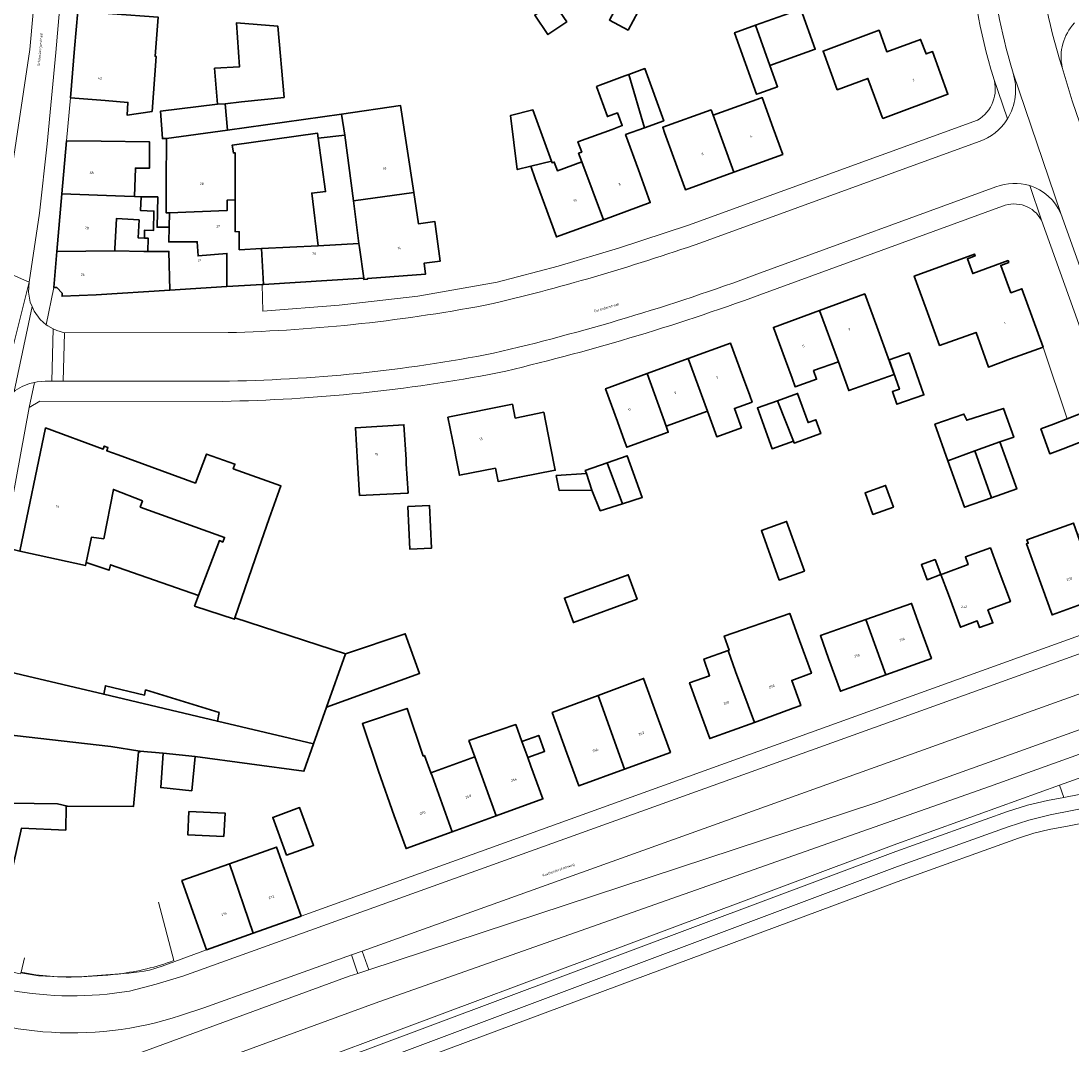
# Model space of a CAD drawing. Header units: metres. Extents: x 197700 to 204338, y 317132 to 325229.
# Tile 228 of 256: x 199827 to 199978, y 319489 to 319636. Entities that reach past the tile are written whole.
import ezdxf
from ezdxf.enums import TextEntityAlignment as Align

# ---------------------------------------------------------------- set-up
doc = ezdxf.new("R2010")
doc.units = ezdxf.units.M
for name, color, linetype, lineweight in [('B-WE-IE-TERREINAFSCHEIDING_KUNSTMATIG_HEKWERK-G', 20, 'IE-TERREINAFSCHEIDING-KUNSTMATIG', 18), ('B-WE-OG-BEBOUWING-GV', 7, 'Continuous', 35), ('B-WE-OG-BEBOUWING-T18', 10, 'Continuous', 18), ('B-WE-OG-TERREIN_CULTUURSCHEIDING-GV', 7, 'Continuous', 18), ('B-WE-OG-TERREIN_ERF-GV', 7, 'Continuous', 18), ('B-WE-OG-TOPOGRAFIE-T18', 10, 'Continuous', 18), ('B-WE-VH-VERHARDING_ASFALT-GV', 252, 'Continuous', 18), ('B-WE-VH-VERHARDING_BETONSTRAATSTEEN-GV', 252, 'Continuous', 18), ('B-WE-VH-VERHARDING_OPEN-GV', 252, 'Continuous', 18), ('B-WE-VH-VERHARDING_TEGEL-GV', 252, 'Continuous', 18)]:
    doc.layers.add(name, color=color, linetype=linetype, lineweight=lineweight)
doc.styles.add('NLCS-ISO-M200-T18', font='NLCS-ISO.ttf', dxfattribs={"height": 0.36})
doc.linetypes.add('IE-TERREINAFSCHEIDING-KUNSTMATIG', pattern='A,4,[82,NLCS.SHX,S=0.75,R=90,X=0,Y=0],4,-2', length=10)

msp = doc.modelspace()

# ---------------------------------------------------------------- linework, layer by layer
at = {"layer": 'B-WE-IE-TERREINAFSCHEIDING_KUNSTMATIG_HEKWERK-G'}
for points in [[(199977.902, 319579.233), (199974.451, 319589.552)], [(199849.383, 319501.33), (199847.188, 319509.71)], [(199827.917, 319501.712), (199827.439, 319499.631)], [(199835.846, 319499.001), (199841.535, 319499.421)]]:
    msp.add_lwpolyline(points, dxfattribs=at)
for points in [[(199841.535, 319499.421, 0.0617999), (199849.383, 319501.33)], [(199827.439, 319499.631, 0.0592158), (199835.846, 319499.001)]]:
    msp.add_lwpolyline(points, format="xyb", dxfattribs=at)
at = {"layer": 'B-WE-OG-BEBOUWING-GV'}
for points in [[(199835.1, 319632.522), (199834.537, 319625.406), (199839.543, 319625.009), (199842.783, 319624.752), (199842.697, 319622.904), (199846.259, 319623.451), (199846.834, 319631.367), (199846.7, 319631.378), (199847.144, 319636.984), (199840.562, 319637.482), (199835.576, 319637.859)], [(199905.912, 319636.349), (199904.016, 319639.119), (199901.322, 319637.273), (199903.219, 319634.504)], [(199914.743, 319635.123), (199916.199, 319637.813), (199913.513, 319639.267), (199912.057, 319636.577)], [(199933.089, 319635.853), (199935.157, 319630.058), (199941.677, 319632.384), (199939.61, 319638.178)], [(199855.226, 319629.684), (199855.7, 319624.498), (199856.771, 319624.562), (199859.155, 319624.817), (199865.257, 319625.468), (199864.337, 319635.713), (199858.406, 319636.185), (199858.847, 319629.871)], [(199935.157, 319630.058), (199933.089, 319635.853), (199930.065, 319634.773), (199933.226, 319625.916), (199933.559, 319626.035), (199936.25, 319626.995)], [(199951.374, 319622.443), (199960.757, 319625.917), (199958.563, 319632.047), (199957.612, 319631.711), (199956.825, 319633.812), (199951.962, 319632.04), (199950.854, 319635.113), (199942.788, 319632.125), (199944.843, 319626.573), (199949.242, 319628.202), (199951.301, 319622.64)], [(199917.127, 319621.108), (199919.878, 319622.102), (199917.164, 319629.612), (199914.86, 319628.78)], [(199916.229, 319615.037), (199914.376, 319620.114), (199917.127, 319621.108), (199914.86, 319628.78), (199914.263, 319628.564), (199911.576, 319627.542), (199910.684, 319627.203), (199910.208, 319627.031), (199911.773, 319622.699), (199913.21, 319623.245), (199913.909, 319621.407), (199912.433, 319620.874), (199907.526, 319619.1), (199908.069, 319617.598), (199907.62, 319617.436), (199908.082, 319616.204), (199911.2, 319607.879), (199917.943, 319610.341)], [(199856.771, 319624.562), (199855.7, 319624.498), (199847.487, 319623.493), (199847.766, 319619.553), (199848.323, 319619.553), (199857.101, 319620.737)], [(199883.911, 319611.782), (199882.01, 319624.288), (199873.526, 319623.079), (199873.988, 319620.043), (199875.244, 319610.591)], [(199929.97, 319614.716), (199936.992, 319617.262), (199935.616, 319621.056), (199934.053, 319625.437), (199933.805, 319625.348), (199926.969, 319622.908)], [(199857.101, 319620.737), (199848.323, 319619.553), (199848.31, 319613.205), (199848.3, 319608.85), (199848.754, 319608.867), (199857.069, 319609.181), (199857.075, 319610.707), (199858.209, 319610.749), (199858.204, 319617.498), (199857.969, 319617.493), (199857.812, 319618.614), (199870.049, 319620.34), (199870.154, 319619.596), (199873.988, 319620.043), (199873.526, 319623.079)], [(199903.737, 319616.29), (199901.064, 319623.655), (199897.853, 319622.866), (199898.792, 319615.077), (199900.739, 319615.555)], [(199920, 319620.42), (199921.283, 319616.884), (199922.988, 319612.184), (199929.97, 319614.716), (199926.969, 319622.908), (199926.696, 319623.672), (199919.724, 319621.183)], [(199870.154, 319619.596), (199871.238, 319611.919), (199869.233, 319611.708), (199870.153, 319604.137), (199876.016, 319604.432), (199875.244, 319610.591), (199873.988, 319620.043)], [(199833.95, 319619.238), (199833.29, 319611.584), (199842.284, 319611.251), (199843.756, 319611.211), (199843.866, 319615.311), (199845.909, 319615.303), (199845.92, 319619.058), (199838.949, 319619.163)], [(199901.385, 319613.77), (199902.718, 319610.117), (199904.437, 319605.41), (199911.2, 319607.879), (199908.082, 319616.204), (199904.57, 319614.922), (199904.119, 319616.17), (199903.82, 319616.062), (199903.737, 319616.29), (199900.739, 319615.555)], [(199840.902, 319603.377), (199840.906, 319603.692), (199841.167, 319608.058), (199844.403, 319607.837), (199844.285, 319605.258), (199845.156, 319605.23), (199845.2, 319606.395), (199846.452, 319606.301), (199846.542, 319609.11), (199844.59, 319609.203), (199844.702, 319611.186), (199843.756, 319611.211), (199842.284, 319611.251), (199833.29, 319611.584), (199832.578, 319603.319)], [(199845.156, 319605.23), (199845.709, 319605.213), (199845.656, 319603.321), (199848.688, 319603.305), (199848.846, 319597.754), (199857.019, 319598.249), (199857.045, 319603.022), (199852.889, 319602.676), (199852.775, 319604.703), (199848.667, 319604.684), (199848.711, 319606.783), (199846.987, 319606.789), (199847.082, 319611.151), (199844.702, 319611.186), (199844.59, 319609.203), (199846.542, 319609.11), (199846.452, 319606.301), (199845.2, 319606.395)], [(199862.281, 319598.568), (199861.997, 319603.727), (199858.807, 319603.566), (199858.8, 319606.152), (199858.212, 319606.161), (199858.209, 319610.749), (199857.075, 319610.707), (199857.069, 319609.181), (199848.754, 319608.867), (199848.711, 319606.783), (199848.667, 319604.684), (199852.775, 319604.703), (199852.889, 319602.676), (199857.045, 319603.022), (199857.019, 319598.249), (199862.126, 319598.559)], [(199875.244, 319610.591), (199876.016, 319604.432), (199876.084, 319603.888), (199876.708, 319599.445), (199876.721, 319599.286), (199877.274, 319599.332), (199877.261, 319599.443), (199885.619, 319600.059), (199885.408, 319601.611), (199887.727, 319601.927), (199886.953, 319607.613), (199884.594, 319607.292), (199883.911, 319611.782)], [(199832.578, 319603.319), (199832.13, 319598.127), (199832.546, 319598.107), (199833.316, 319597.297), (199833.314, 319596.868), (199838.221, 319597.066), (199848.846, 319597.754), (199848.688, 319603.305), (199845.656, 319603.321), (199845.083, 319603.324), (199840.902, 319603.377)], [(199861.997, 319603.727), (199862.281, 319598.568), (199876.708, 319599.445), (199876.084, 319603.888), (199876.016, 319604.432), (199870.153, 319604.137)], [(199957.625, 319595.08), (199959.551, 319589.804), (199964.808, 319591.674), (199966.574, 319586.689), (199969.777, 319587.853), (199974.451, 319589.552), (199971.403, 319597.934), (199969.818, 319597.375), (199968.348, 319601.3), (199969.502, 319601.743), (199969.405, 319601.996), (199964.327, 319600.12), (199963.557, 319602.27), (199964.675, 319602.678), (199964.579, 319602.941), (199955.911, 319599.776)], [(199945.023, 319587.449), (199946.494, 319583.291), (199953.007, 319585.595), (199951.538, 319589.754), (199950.524, 319592.516), (199948.801, 319597.209), (199942.276, 319594.813)], [(199937.372, 319587.686), (199938.331, 319585.081), (199938.771, 319583.839), (199941.873, 319584.937), (199941.434, 319586.179), (199945.023, 319587.449), (199942.276, 319594.813), (199935.644, 319592.378)], [(199931.21, 319585.417), (199929.491, 319590.113), (199923.413, 319587.901), (199926.17, 319580.354), (199927.51, 319576.649), (199931.059, 319577.932), (199930.045, 319580.736), (199932.584, 319581.654), (199932.252, 319582.571)], [(199955.195, 319588.741), (199952.306, 319587.729), (199953.787, 319583.503), (199952.782, 319583.151), (199953.423, 319581.323), (199957.316, 319582.687)], [(199923.413, 319587.901), (199917.513, 319585.754), (199920.212, 319578.183), (199926.17, 319580.354)], [(199917.513, 319585.754), (199911.498, 319583.565), (199913.218, 319578.839), (199914.248, 319576.009), (199914.565, 319575.138), (199920.535, 319577.297), (199920.212, 319578.183)], [(199936.244, 319581.847), (199938.541, 319576.036), (199938.645, 319575.745), (199942.473, 319577.119), (199941.763, 319579.097), (199940.641, 319578.693), (199939.138, 319582.885)], [(199889.814, 319574.567), (199889.975, 319573.762), (199890.485, 319571.122), (199895.67, 319572.129), (199896.04, 319570.224), (199899.127, 319570.823), (199904.27, 319571.852), (199903.586, 319575.272), (199902.605, 319580.174), (199898.506, 319579.355), (199898.112, 319581.326), (199888.834, 319579.47)], [(199938.541, 319576.036), (199936.244, 319581.847), (199933.349, 319580.808), (199935.457, 319574.93)], [(199964.609, 319574.612), (199968.217, 319575.926), (199970.236, 319576.583), (199968.749, 319580.741), (199963.457, 319579.041), (199963.053, 319579.909), (199958.886, 319578.464), (199960.759, 319573.209)], [(199975.952, 319578.482), (199974.13, 319577.78), (199975.417, 319574.21), (199977.316, 319574.942), (199981.982, 319576.74), (199980.618, 319580.28), (199977.902, 319579.233)], [(199863.121, 319564.887), (199864.807, 319569.595), (199857.955, 319572.048), (199858.191, 319572.727), (199854.102, 319574.155), (199852.495, 319570.007), (199841.397, 319574.05), (199839.737, 319574.655), (199839.915, 319575.112), (199839.398, 319575.313), (199839.243, 319574.874), (199830.946, 319577.926), (199827.254, 319560.227), (199836.678, 319558.14), (199836.769, 319558.561), (199837.56, 319562.227), (199839.309, 319561.984), (199840.697, 319569.083), (199844.878, 319567.434), (199844.564, 319566.54), (199856.704, 319562.176), (199856.429, 319561.517), (199855.96, 319561.719), (199852.962, 319553.825), (199852.389, 319552.316), (199858.104, 319550.417), (199858.173, 319550.617), (199861.593, 319560.48)], [(199875.826, 319572.972), (199876.108, 319568.23), (199882.972, 319568.55), (199883.087, 319568.557), (199882.839, 319572.746), (199882.801, 319573.387), (199882.504, 319578.378), (199875.529, 319577.963)], [(199968.217, 319575.926), (199964.609, 319574.612), (199967.019, 319567.878), (199970.653, 319569.155)], [(199960.759, 319573.209), (199963.145, 319566.516), (199967.019, 319567.878), (199964.609, 319574.612)], [(199908.754, 319571.396), (199909.535, 319568.994), (199910.745, 319566.014), (199913.936, 319567.03), (199911.752, 319572.917), (199908.589, 319571.785)], [(199913.936, 319567.03), (199916.796, 319567.94), (199914.601, 319573.936), (199911.752, 319572.917)], [(199904.423, 319571.088), (199904.843, 319568.934), (199909.535, 319568.994), (199908.754, 319571.396)], [(199952.906, 319566.555), (199951.779, 319569.659), (199948.836, 319568.59), (199949.963, 319565.486)], [(199883.063, 319566.631), (199883.356, 319560.478), (199886.459, 319560.625), (199886.165, 319566.778)], [(199936.491, 319556.04), (199940.122, 319557.35), (199937.554, 319564.473), (199933.923, 319563.164)], [(199979.404, 319562.614), (199978.821, 319564.24), (199972.128, 319561.838), (199972.306, 319561.331), (199972.052, 319561.239), (199975.746, 319551.038), (199982.629, 319553.53)], [(199869.489, 319532.473), (199871.348, 319537.757), (199874.104, 319545.425), (199858.173, 319550.617), (199858.104, 319550.417), (199852.389, 319552.316), (199852.962, 319553.825), (199840.309, 319558.253), (199840.074, 319557.458), (199836.769, 319558.561), (199836.678, 319558.14), (199827.254, 319560.227), (199825.313, 319560.664), (199825.349, 319560.891), (199824.964, 319560.952), (199821.582, 319543.826), (199839.304, 319539.626), (199839.546, 319540.853), (199845.194, 319539.515), (199845.34, 319540.251), (199855.901, 319536.978), (199855.658, 319535.751)], [(199959.752, 319556.826), (199960.821, 319553.953), (199962.565, 319549.267), (199964.975, 319550.164), (199965.319, 319549.215), (199967.23, 319549.884), (199966.522, 319551.755), (199969.752, 319552.96), (199968.004, 319557.645), (199966.877, 319560.667), (199963.266, 319559.371), (199963.659, 319558.278), (199960.078, 319556.943)], [(199958.94, 319559.01), (199956.945, 319558.268), (199957.758, 319556.084), (199959.752, 319556.826)], [(199916.059, 319553.301), (199914.769, 319556.82), (199905.597, 319553.458), (199906.887, 319549.939)], [(199951.833, 319542.412), (199958.383, 319544.77), (199956.69, 319549.475), (199955.535, 319552.686), (199948.946, 319550.362)], [(199929.142, 319545.894), (199930.219, 319542.916), (199932.919, 319535.583), (199938.512, 319537.608), (199939.59, 319537.998), (199939.481, 319538.298), (199938.283, 319541.608), (199941.122, 319542.636), (199939.421, 319547.338), (199938.006, 319551.251), (199928.577, 319547.983), (199929.283, 319545.943)], [(199951.833, 319542.412), (199948.946, 319550.362), (199942.414, 319548.058), (199943.6, 319544.763), (199945.294, 319540.058)], [(199874.104, 319545.425), (199871.348, 319537.757), (199884.755, 319542.621), (199882.68, 319548.322)], [(199924.791, 319537.958), (199926.493, 319533.257), (199932.919, 319535.583), (199930.219, 319542.916), (199929.142, 319545.894), (199925.644, 319544.684), (199926.474, 319542.286), (199923.586, 319541.287)], [(199855.658, 319535.751), (199839.304, 319539.626), (199821.582, 319543.826), (199819.733, 319534.461), (199840.33, 319532.097), (199844.517, 319531.454), (199847.841, 319531.133), (199852.445, 319530.668), (199868.113, 319528.561), (199869.489, 319532.473)], [(199919.133, 319535.949), (199916.966, 319541.89), (199910.432, 319539.451), (199914.208, 319528.83), (199920.846, 319531.252)], [(199903.825, 319536.985), (199905.957, 319531.142), (199907.671, 319526.445), (199914.208, 319528.83), (199910.432, 319539.451)], [(199885.46, 319530.799), (199885.277, 319530.737), (199882.945, 319537.598), (199876.525, 319535.417), (199878.856, 319528.556), (199881.104, 319522.126), (199882.81, 319517.426), (199889.446, 319519.835), (199886.557, 319527.875), (199886.381, 319528.344)], [(199898.601, 319535.264), (199891.845, 319532.969), (199892.692, 319530.629), (199895.768, 319522.13), (199902.483, 319524.568), (199900.777, 319529.268), (199900.32, 319530.527), (199899.483, 319532.833)], [(199817.728, 319524.304), (199825.968, 319523.936), (199832.652, 319523.874), (199834.114, 319523.511), (199843.618, 319523.494), (199844.321, 319531.356), (199844.513, 319531.331), (199844.517, 319531.454), (199840.33, 319532.097), (199819.733, 319534.461)], [(199899.483, 319532.833), (199900.32, 319530.527), (199902.736, 319531.404), (199901.899, 319533.709)], [(199847.841, 319531.133), (199847.513, 319526.19), (199851.982, 319525.739), (199852.445, 319530.668)], [(199889.446, 319519.835), (199895.768, 319522.13), (199892.692, 319530.629), (199886.381, 319528.344), (199886.557, 319527.875)], [(199813.393, 319504.886), (199822.996, 319502.729), (199823.46, 319502.625), (199827.492, 319520.367), (199833.858, 319520.085), (199833.915, 319523.511), (199834.114, 319523.511), (199832.652, 319523.874), (199825.968, 319523.936), (199817.728, 319524.304), (199817.701, 319524.168)], [(199865.609, 319516.458), (199869.493, 319517.881), (199867.5, 319523.326), (199863.616, 319521.904)], [(199856.611, 319519.162), (199856.761, 319522.525), (199851.574, 319522.757), (199851.423, 319519.393)], [(199867.704, 319507.712), (199866.025, 319512.421), (199864.163, 319517.644), (199857.391, 319515.25), (199860.834, 319505.263)], [(199850.554, 319512.833), (199852.428, 319507.575), (199854.107, 319502.865), (199860.834, 319505.263), (199857.391, 319515.25)]]:
    msp.add_lwpolyline(points, close=True, dxfattribs=at)
at = {"layer": 'B-WE-OG-TERREIN_CULTUURSCHEIDING-GV'}
msp.add_lwpolyline([(199876.494, 319502.675), (199877.444, 319499.99), (199950.378, 319524.007), (199999.152, 319541.494), (199997.608, 319546.107)], close=True, dxfattribs=at)
for points in [[(200014.67, 319533.108), (200001.753, 319534.309), (200000.877, 319534.355), (200000, 319534.338), (199998.394, 319534.133), (199996.832, 319533.708), (199976.803, 319526.556), (199977.449, 319524.774), (200000, 319529.178), (200007.547, 319530.653), (200014.7, 319532.135)], [(200019.033, 319529.243), (200018.425, 319529.075), (200009.342, 319526.971), (199978.183, 319520.722), (199975.342, 319520.167), (199973.094, 319519.622), (199970.888, 319518.933), (199954.351, 319512.977), (199907.316, 319495.494), (199884.4, 319486.93), (199886.333, 319481.57), (199893.097, 319462.377), (199901.978, 319437.307)], [(199820.967, 319479.427), (199874.615, 319499.055), (199875.877, 319499.47), (199875.695, 319500), (199874.962, 319502.126), (199861.725, 319497.379), (199853.706, 319494.537), (199850.362, 319493.417)], [(199830.554, 319491.089), (199827.026, 319491.498), (199823.543, 319492.186), (199814.829, 319494.247)]]:
    msp.add_lwpolyline(points, dxfattribs=at)
msp.add_lwpolyline([(199850.362, 319493.417, -0.1003539), (199830.554, 319491.089)], format="xyb", dxfattribs=at)
at = {"layer": 'B-WE-OG-TERREIN_ERF-GV'}
for points in [[(199967.301, 319628.335, -0.0689616), (199963.986, 319648.277)], [(199964.994, 319622.213, 0.3563038), (199967.319, 319628.28)], [(199974.208, 319607.791, 0.3877683), (199968.617, 319609.805)], [(199933.684, 319597.058, -0.0305316), (199895.969, 319585.834)], [(199895.969, 319585.834, -0.0428836), (199856.402, 319581.749)], [(199833.896, 319498.941, 0.0336748), (199845.89, 319499.929)]]:
    msp.add_lwpolyline(points, format="xyb", dxfattribs=at)
for points in [[(199905.912, 319636.349), (199903.219, 319634.504), (199901.322, 319637.273), (199904.016, 319639.119)], [(199914.743, 319635.123), (199912.057, 319636.577), (199913.513, 319639.267), (199916.199, 319637.813)], [(199939.61, 319638.178), (199941.677, 319632.384), (199935.157, 319630.058), (199936.25, 319626.995), (199933.559, 319626.035), (199933.226, 319625.916), (199930.065, 319634.773), (199933.089, 319635.853)], [(199949.242, 319628.202), (199944.843, 319626.573), (199942.788, 319632.125), (199950.854, 319635.113), (199951.962, 319632.04), (199956.825, 319633.812), (199957.612, 319631.711), (199958.563, 319632.047), (199960.757, 319625.917), (199951.374, 319622.443), (199951.301, 319622.64)], [(199902.718, 319610.117), (199901.385, 319613.77), (199900.739, 319615.555), (199898.792, 319615.077), (199897.853, 319622.866), (199901.064, 319623.655), (199903.737, 319616.29), (199903.82, 319616.062), (199904.119, 319616.17), (199904.57, 319614.922), (199908.082, 319616.204), (199907.62, 319617.436), (199908.069, 319617.598), (199907.526, 319619.1), (199912.433, 319620.874), (199913.909, 319621.407), (199913.21, 319623.245), (199911.773, 319622.699), (199910.208, 319627.031), (199910.684, 319627.203), (199911.576, 319627.542), (199914.263, 319628.564), (199914.86, 319628.78), (199917.164, 319629.612), (199919.878, 319622.102), (199917.127, 319621.108), (199914.376, 319620.114), (199916.229, 319615.037), (199917.943, 319610.341), (199911.2, 319607.879), (199904.437, 319605.41)], [(199921.283, 319616.884), (199920, 319620.42), (199919.724, 319621.183), (199926.696, 319623.672), (199926.969, 319622.908), (199933.805, 319625.348), (199934.053, 319625.437), (199935.616, 319621.056), (199936.992, 319617.262), (199929.97, 319614.716), (199922.988, 319612.184)], [(199870.153, 319604.137), (199869.233, 319611.708), (199871.238, 319611.919), (199870.154, 319619.596), (199870.049, 319620.34), (199857.812, 319618.614), (199857.969, 319617.493), (199858.204, 319617.498), (199858.209, 319610.749), (199858.212, 319606.161), (199858.8, 319606.152), (199858.807, 319603.566), (199861.997, 319603.727)], [(199845.656, 319603.321), (199845.709, 319605.213), (199845.156, 319605.23), (199844.285, 319605.258), (199844.403, 319607.837), (199841.167, 319608.058), (199840.906, 319603.692), (199840.902, 319603.377), (199845.083, 319603.324)], [(199959.551, 319589.804), (199957.625, 319595.08), (199955.911, 319599.776), (199964.579, 319602.941), (199964.675, 319602.678), (199963.557, 319602.27), (199964.327, 319600.12), (199969.405, 319601.996), (199969.502, 319601.743), (199968.348, 319601.3), (199969.818, 319597.375), (199971.403, 319597.934), (199974.451, 319589.552), (199969.777, 319587.853), (199966.574, 319586.689), (199964.808, 319591.674)], [(199951.538, 319589.754), (199953.007, 319585.595), (199946.494, 319583.291), (199945.023, 319587.449), (199941.434, 319586.179), (199941.873, 319584.937), (199938.771, 319583.839), (199938.331, 319585.081), (199937.372, 319587.686), (199935.644, 319592.378), (199942.276, 319594.813), (199948.801, 319597.209), (199950.524, 319592.516)], [(199923.413, 319587.901), (199929.491, 319590.113), (199931.21, 319585.417), (199932.252, 319582.571), (199932.584, 319581.654), (199930.045, 319580.736), (199931.059, 319577.932), (199927.51, 319576.649), (199926.17, 319580.354), (199920.212, 319578.183), (199920.535, 319577.297), (199914.565, 319575.138), (199914.248, 319576.009), (199913.218, 319578.839), (199911.498, 319583.565), (199917.513, 319585.754)], [(199955.195, 319588.741), (199957.316, 319582.687), (199953.423, 319581.323), (199952.782, 319583.151), (199953.787, 319583.503), (199952.306, 319587.729)], [(199938.541, 319576.036), (199935.457, 319574.93), (199933.349, 319580.808), (199936.244, 319581.847), (199939.138, 319582.885), (199940.641, 319578.693), (199941.763, 319579.097), (199942.473, 319577.119), (199938.645, 319575.745)], [(199889.975, 319573.762), (199889.814, 319574.567), (199888.834, 319579.47), (199898.112, 319581.326), (199898.506, 319579.355), (199902.605, 319580.174), (199903.586, 319575.272), (199904.27, 319571.852), (199899.127, 319570.823), (199896.04, 319570.224), (199895.67, 319572.129), (199890.485, 319571.122)], [(199967.019, 319567.878), (199963.145, 319566.516), (199960.759, 319573.209), (199958.886, 319578.464), (199963.053, 319579.909), (199963.457, 319579.041), (199968.749, 319580.741), (199970.236, 319576.583), (199968.217, 319575.926), (199970.653, 319569.155)], [(199974.13, 319577.78), (199975.952, 319578.482), (199977.902, 319579.233), (199980.618, 319580.28), (199981.982, 319576.74), (199977.316, 319574.942), (199975.417, 319574.21)], [(199876.108, 319568.23), (199875.826, 319572.972), (199875.529, 319577.963), (199882.504, 319578.378), (199882.801, 319573.387), (199882.839, 319572.746), (199883.087, 319568.557), (199882.972, 319568.55)], [(199911.752, 319572.917), (199914.601, 319573.936), (199916.796, 319567.94), (199913.936, 319567.03), (199910.745, 319566.014), (199909.535, 319568.994), (199904.843, 319568.934), (199904.423, 319571.088), (199908.754, 319571.396), (199908.589, 319571.785)], [(199836.769, 319558.561), (199840.074, 319557.458), (199840.309, 319558.253), (199852.962, 319553.825), (199855.96, 319561.719), (199856.429, 319561.517), (199856.704, 319562.176), (199844.564, 319566.54), (199844.878, 319567.434), (199840.697, 319569.083), (199839.309, 319561.984), (199837.56, 319562.227)], [(199948.836, 319568.59), (199951.779, 319569.659), (199952.906, 319566.555), (199949.963, 319565.486)], [(199886.165, 319566.778), (199886.459, 319560.625), (199883.356, 319560.478), (199883.063, 319566.631)], [(199972.306, 319561.331), (199972.128, 319561.838), (199978.821, 319564.24), (199979.404, 319562.614), (199985.781, 319564.902), (199985.374, 319566.031), (199985.618, 319566.119), (199989.293, 319555.943), (199982.629, 319553.53), (199975.746, 319551.038), (199972.052, 319561.239)], [(199936.491, 319556.04), (199933.923, 319563.164), (199937.554, 319564.473), (199940.122, 319557.35)], [(199960.821, 319553.953), (199959.752, 319556.826), (199960.078, 319556.943), (199963.659, 319558.278), (199963.266, 319559.371), (199966.877, 319560.667), (199968.004, 319557.645), (199969.752, 319552.96), (199966.522, 319551.755), (199967.23, 319549.884), (199965.319, 319549.215), (199964.975, 319550.164), (199962.565, 319549.267)], [(199959.752, 319556.826), (199957.758, 319556.084), (199956.945, 319558.268), (199958.94, 319559.01)], [(199916.059, 319553.301), (199906.887, 319549.939), (199905.597, 319553.458), (199914.769, 319556.82)], [(199956.69, 319549.475), (199958.383, 319544.77), (199951.833, 319542.412), (199945.294, 319540.058), (199943.6, 319544.763), (199942.414, 319548.058), (199948.946, 319550.362), (199955.535, 319552.686)], [(199932.919, 319535.583), (199926.493, 319533.257), (199924.791, 319537.958), (199923.586, 319541.287), (199926.474, 319542.286), (199925.644, 319544.684), (199929.142, 319545.894), (199929.283, 319545.943), (199928.577, 319547.983), (199938.006, 319551.251), (199939.421, 319547.338), (199941.122, 319542.636), (199938.283, 319541.608), (199939.481, 319538.298), (199939.59, 319537.998), (199938.512, 319537.608)], [(199916.966, 319541.89), (199919.133, 319535.949), (199920.846, 319531.252), (199914.208, 319528.83), (199907.671, 319526.445), (199905.957, 319531.142), (199903.825, 319536.985), (199910.432, 319539.451)], [(199839.304, 319539.626), (199855.658, 319535.751), (199855.901, 319536.978), (199845.34, 319540.251), (199845.194, 319539.515), (199839.546, 319540.853)], [(199878.856, 319528.556), (199876.525, 319535.417), (199882.945, 319537.598), (199885.277, 319530.737), (199885.46, 319530.799), (199886.381, 319528.344), (199892.692, 319530.629), (199891.845, 319532.969), (199898.601, 319535.264), (199899.483, 319532.833), (199901.899, 319533.709), (199902.736, 319531.404), (199900.32, 319530.527), (199900.777, 319529.268), (199902.483, 319524.568), (199895.768, 319522.13), (199889.446, 319519.835), (199882.81, 319517.426), (199881.104, 319522.126)], [(199865.609, 319516.458), (199863.616, 319521.904), (199867.5, 319523.326), (199869.493, 319517.881)], [(199856.611, 319519.162), (199851.423, 319519.393), (199851.574, 319522.757), (199856.761, 319522.525)]]:
    msp.add_lwpolyline(points, close=True, dxfattribs=at)
for points in [[(199847.144, 319636.984), (199846.7, 319631.378), (199846.834, 319631.367), (199846.259, 319623.451), (199842.697, 319622.904), (199842.783, 319624.752), (199839.543, 319625.009), (199834.537, 319625.406), (199833.95, 319619.238), (199838.949, 319619.163), (199845.92, 319619.058), (199845.909, 319615.303), (199843.866, 319615.311), (199843.756, 319611.211), (199844.702, 319611.186), (199847.082, 319611.151), (199846.987, 319606.789), (199848.711, 319606.783), (199848.754, 319608.867), (199848.3, 319608.85), (199848.31, 319613.205), (199848.323, 319619.553), (199847.766, 319619.553), (199847.487, 319623.493), (199855.7, 319624.498), (199855.226, 319629.684), (199858.847, 319629.871), (199858.406, 319636.185), (199864.337, 319635.713), (199865.257, 319625.468), (199859.155, 319624.817), (199856.771, 319624.562), (199857.101, 319620.737), (199873.526, 319623.079), (199882.01, 319624.288), (199883.911, 319611.782), (199884.594, 319607.292), (199886.953, 319607.613), (199887.727, 319601.927), (199885.408, 319601.611), (199885.619, 319600.059), (199877.261, 319599.443), (199877.274, 319599.332), (199876.721, 319599.286), (199876.708, 319599.445), (199862.281, 319598.568), (199862.126, 319598.559), (199862.183, 319594.736), (199873.179, 319595.561), (199884.496, 319596.871), (199895.905, 319598.875), (199904.673, 319601.19), (199913.373, 319603.768), (199923.418, 319607.076), (199964.994, 319622.213)], [(199967.319, 319628.28), (199967.301, 319628.335)], [(199968.617, 319609.805), (199933.684, 319597.058)], [(199992.793, 319556.151), (199974.208, 319607.791)], [(199856.402, 319581.749), (199830.126, 319581.754), (199828.605, 319580.851), (199824.964, 319560.952)], [(199827.254, 319560.227), (199830.946, 319577.926), (199839.243, 319574.874), (199839.398, 319575.313), (199839.915, 319575.112), (199839.737, 319574.655), (199841.397, 319574.05), (199852.495, 319570.007), (199854.102, 319574.155), (199858.191, 319572.727), (199857.955, 319572.048), (199864.807, 319569.595), (199863.121, 319564.887), (199861.593, 319560.48), (199858.173, 319550.617), (199874.104, 319545.425), (199882.68, 319548.322), (199884.755, 319542.621), (199871.348, 319537.757)], [(199845.89, 319499.929), (199847.73, 319500.525), (199854.107, 319502.865), (199852.428, 319507.575), (199850.554, 319512.833), (199857.391, 319515.25), (199864.163, 319517.644), (199866.025, 319512.421), (199867.704, 319507.712), (199990.855, 319552.09)], [(199871.348, 319537.757), (199869.489, 319532.473), (199868.113, 319528.561), (199852.445, 319530.668), (199851.982, 319525.739), (199847.513, 319526.19), (199847.841, 319531.133), (199844.517, 319531.454), (199844.513, 319531.331), (199844.321, 319531.356), (199843.618, 319523.494), (199834.114, 319523.511), (199833.915, 319523.511), (199833.858, 319520.085), (199827.492, 319520.367), (199823.46, 319502.625), (199822.996, 319502.729), (199822.444, 319500.51), (199827.295, 319499.404), (199827.361, 319499.553), (199829.911, 319499.124), (199833.896, 319498.941)]]:
    msp.add_lwpolyline(points, dxfattribs=at)
at = {"layer": 'B-WE-VH-VERHARDING_ASFALT-GV'}
for points in [[(199831.436, 319701.503), (199830.312, 319688.674), (199829.86, 319683.52), (199829.572, 319680.539), (199826.243, 319642.017), (199825.48, 319636.182), (199825.446, 319635.921), (199824.05, 319628.13), (199822.699, 319622.382), (199820.374, 319615.125), (199818.43, 319609.966), (199816.684, 319605.858), (199815.933, 319604.36), (199822.318, 319601.614), (199825.808, 319613.112), (199828.7, 319632.333), (199833.086, 319681.337), (199835.178, 319704.435)], [(199969.717, 319630.45), (199970.125, 319628.93), (199976.985, 319608.769)], [(199976.985, 319608.769), (199970.125, 319628.93)], [(200002.043, 319559.7), (199980.265, 319620.205), (199978.655, 319624.953), (199977.207, 319629.753)], [(199965.245, 319619.107), (199926.145, 319604.885)], [(199933.29, 319600.033), (199967.666, 319612.59)], [(199976.985, 319608.769), (199995.531, 319557.122)], [(199822.571, 319576.238), (199823.741, 319579.738), (199828.593, 319598.915), (199822.318, 319601.614), (199814.455, 319582.358)], [(199850.362, 319493.417), (199853.706, 319494.537), (199861.725, 319497.379), (199874.962, 319502.126), (199876.494, 319502.675), (199997.608, 319546.107), (199999.145, 319546.658), (200083.328, 319576.847), (200085.39, 319577.586), (200123.146, 319591.126), (200124.125, 319591.477), (200133.729, 319594.973)], [(199857.206, 319591.642), (199833.676, 319591.595), (199833.478, 319584.653), (199856.155, 319584.64)], [(200081.41, 319567.546), (199966.743, 319526.38), (199878.895, 319495.401), (199818.549, 319473.312)], [(199818.549, 319473.312), (199878.895, 319495.401), (199966.743, 319526.38), (200081.41, 319567.546)], [(199991.693, 319549.776), (199850.693, 319499.069), (199846.87, 319497.927), (199843.007, 319496.932)], [(199999.152, 319541.494), (199950.378, 319524.007), (199877.444, 319499.99), (199875.877, 319499.47), (199874.615, 319499.055), (199820.967, 319479.427)], [(199820.75, 319468.903), (199829.233, 319472.027), (199835.749, 319474.401), (199849.915, 319479.585), (199859.11, 319482.954), (199865.718, 319485.378), (199871.321, 319487.44), (199876.984, 319489.52), (199953.431, 319518.132), (199976.803, 319526.556), (199996.832, 319533.708)], [(199825.782, 319497.081), (199814.272, 319499.769), (199813.604, 319500), (199813.492, 319500.038), (199807.098, 319502.245), (199805.865, 319496.353), (199806.987, 319496.115), (199814.829, 319494.247), (199823.543, 319492.186), (199827.026, 319491.498), (199830.554, 319491.089)]]:
    msp.add_lwpolyline(points, dxfattribs=at)
msp.add_lwpolyline([(199828.593, 319598.915), (199830.081, 319608.836), (199831.18, 319618.809), (199832.44, 319631.933), (199836.867, 319683.487), (199838.657, 319704.131), (199835.178, 319704.435), (199833.086, 319681.337), (199828.7, 319632.333), (199825.808, 319613.112), (199822.318, 319601.614)], close=True, dxfattribs=at)
for points in [[(199977.207, 319629.753, -0.0757903), (199973.849, 319649.44)], [(199966.964, 319647.247, 0.0615152), (199969.717, 319630.45)], [(199970.125, 319628.93, -0.2204936), (199969.309, 319622.364)], [(199969.309, 319622.364, -0.170236), (199965.245, 319619.107)], [(199967.666, 319612.59, -0.1733932), (199972.533, 319612.772)], [(199972.533, 319612.772, -0.2165443), (199976.985, 319608.769)], [(199926.145, 319604.885, -0.0254245), (199895.357, 319595.808)], [(199895.394, 319588.678, 0.0311507), (199933.29, 319600.033)], [(199895.357, 319595.808, -0.0416747), (199857.206, 319591.642)], [(199856.155, 319584.64, 0.0449035), (199895.394, 319588.678)], [(199843.007, 319496.932, -0.0877223), (199825.782, 319497.081)], [(199830.554, 319491.089, 0.1003539), (199850.362, 319493.417)]]:
    msp.add_lwpolyline(points, format="xyb", dxfattribs=at)
at = {"layer": 'B-WE-VH-VERHARDING_BETONSTRAATSTEEN-GV'}
for points in [[(199973.849, 319649.44, 0.0757903), (199977.207, 319629.753)], [(199977.207, 319629.753, -0.2450616), (199978.956, 319636.17)]]:
    msp.add_lwpolyline(points, format="xyb", dxfattribs=at)
for points in [[(199828.593, 319598.915), (199823.741, 319579.738), (199824.239, 319580.775), (199824.885, 319581.727), (199825.665, 319582.573), (199826.405, 319583.168), (199829.01, 319595.373), (199828.729, 319596.04), (199828.492, 319597.47)], [(199833.478, 319584.653), (199833.676, 319591.595), (199832.543, 319591.941), (199832.041, 319592.196), (199831.826, 319584.654)]]:
    msp.add_lwpolyline(points, close=True, dxfattribs=at)
at = {"layer": 'B-WE-VH-VERHARDING_OPEN-GV'}
msp.add_lwpolyline([(199871.666, 319486.494), (199877.312, 319488.576), (199953.277, 319517.01), (199969.335, 319522.77), (199972.188, 319523.652), (199975.095, 319524.345), (199977.449, 319524.774), (199976.803, 319526.556), (199953.431, 319518.132), (199876.984, 319489.52), (199871.321, 319487.44)], dxfattribs=at)
at = {"layer": 'B-WE-VH-VERHARDING_TEGEL-GV'}
for points in [[(199831.039, 319592.778), (199832.13, 319598.127), (199832.578, 319603.319), (199833.29, 319611.584), (199833.95, 319619.238), (199834.537, 319625.406), (199835.1, 319632.522), (199835.576, 319637.859), (199836.134, 319645.236), (199836.901, 319645.178), (199836.988, 319646.19), (199836.623, 319650.104), (199836.497, 319650.118), (199836.532, 319650.565), (199837.508, 319662.951), (199837.767, 319666.009), (199838.402, 319673.342), (199839.211, 319682.69), (199839.39, 319684.389), (199839.782, 319688.538)], [(199836.867, 319683.487), (199832.44, 319631.933), (199831.18, 319618.809), (199830.081, 319608.836), (199828.593, 319598.915), (199828.492, 319597.47), (199828.729, 319596.04), (199829.01, 319595.373), (199829.291, 319594.705), (199830.147, 319593.536), (199831.039, 319592.778)], [(199970.125, 319628.93), (199969.717, 319630.45)], [(199977.207, 319629.753), (199978.655, 319624.953), (199980.265, 319620.205), (200002.043, 319559.7)], [(199967.301, 319628.335), (199967.319, 319628.28), (199969.309, 319622.364)], [(199969.309, 319622.364), (199967.319, 319628.28)], [(199964.994, 319622.213), (199923.418, 319607.076), (199913.373, 319603.768), (199904.673, 319601.19), (199895.905, 319598.875), (199884.496, 319596.871), (199873.179, 319595.561), (199862.183, 319594.736), (199862.126, 319598.559), (199857.019, 319598.249), (199848.846, 319597.754), (199838.221, 319597.066), (199833.314, 319596.868), (199833.316, 319597.297), (199832.546, 319598.107), (199832.13, 319598.127)], [(199926.145, 319604.885), (199965.245, 319619.107)], [(199967.666, 319612.59), (199933.29, 319600.033)], [(199972.533, 319612.772), (199974.208, 319607.791), (199992.793, 319556.151)], [(199974.208, 319607.791), (199972.533, 319612.772)], [(199933.684, 319597.058), (199968.617, 319609.805)], [(199995.531, 319557.122), (199976.985, 319608.769)], [(199832.13, 319598.127), (199831.039, 319592.778), (199831.251, 319592.598), (199832.041, 319592.196), (199832.543, 319591.941), (199833.676, 319591.595), (199857.206, 319591.642)], [(199824.964, 319560.952), (199828.605, 319580.851), (199829.343, 319584.467), (199828.624, 319584.299), (199827.555, 319583.873), (199826.561, 319583.293)], [(199856.155, 319584.64), (199833.478, 319584.653), (199831.826, 319584.654), (199830.89, 319584.655), (199829.743, 319584.561), (199829.343, 319584.467), (199828.605, 319580.851), (199830.126, 319581.754), (199856.402, 319581.749)], [(199990.855, 319552.09), (199867.704, 319507.712), (199860.834, 319505.263), (199854.107, 319502.865), (199847.73, 319500.525), (199845.89, 319499.929)], [(199843.007, 319496.932), (199846.87, 319497.927), (199850.693, 319499.069), (199991.693, 319549.776)], [(200014.7, 319532.135), (200007.547, 319530.653), (200000, 319529.178), (199977.449, 319524.774), (199975.095, 319524.345), (199972.188, 319523.652), (199969.335, 319522.77), (199953.277, 319517.01), (199877.312, 319488.576), (199871.666, 319486.494), (199866.052, 319484.433), (199859.452, 319482.001), (199850.254, 319478.64), (199836.119, 319473.468), (199829.604, 319471.083)], [(199830.964, 319469.368), (199876.39, 319485.938), (199953.487, 319514.832), (199969.409, 319520.541), (199972.393, 319521.523), (199975.447, 319522.259), (200014.939, 319530.032), (200018.513, 319530.915), (200022.018, 319532.047), (200018.32, 319532.448), (200014.67, 319533.108)], [(199824.326, 319463.42), (199826.955, 319465.016), (199826.796, 319465.253), (199829.236, 319466.423), (199831.741, 319467.447), (199841.615, 319471.032), (199868.823, 319481.152), (199880.857, 319485.599), (199882.007, 319486.024), (199884.4, 319486.93), (199907.316, 319495.494), (199954.351, 319512.977), (199970.888, 319518.933), (199973.094, 319519.622), (199975.342, 319520.167), (199978.183, 319520.722), (200009.342, 319526.971), (200018.425, 319529.075), (200019.033, 319529.243), (200021.248, 319529.857), (200021.346, 319529.884), (200022.04, 319529.748), (200023.615, 319530.223), (200022.018, 319532.047)], [(200022.018, 319532.047), (200018.513, 319530.915), (200014.939, 319530.032), (199975.447, 319522.259), (199972.393, 319521.523), (199969.409, 319520.541), (199953.487, 319514.832), (199876.39, 319485.938), (199830.964, 319469.368)], [(199833.896, 319498.941), (199829.911, 319499.124), (199827.361, 319499.553), (199827.295, 319499.404), (199822.444, 319500.51), (199822.996, 319502.729), (199813.393, 319504.886)]]:
    msp.add_lwpolyline(points, dxfattribs=at)
for points in [[(199963.986, 319648.277, 0.0689616), (199967.301, 319628.335)], [(199969.717, 319630.45, -0.0615152), (199966.964, 319647.247)], [(199978.956, 319636.17, 0.2450616), (199977.207, 319629.753)], [(199969.309, 319622.364, 0.2204936), (199970.125, 319628.93)], [(199967.319, 319628.28, -0.3563038), (199964.994, 319622.213)], [(199965.245, 319619.107, 0.170236), (199969.309, 319622.364)], [(199972.533, 319612.772, 0.1733932), (199967.666, 319612.59)], [(199976.985, 319608.769, 0.2165443), (199972.533, 319612.772)], [(199968.617, 319609.805, -0.3877683), (199974.208, 319607.791)], [(199895.357, 319595.808, 0.0254245), (199926.145, 319604.885)], [(199933.29, 319600.033, -0.0311507), (199895.394, 319588.678)], [(199857.206, 319591.642, 0.0416747), (199895.357, 319595.808)], [(199895.969, 319585.834, 0.0305316), (199933.684, 319597.058)], [(199895.394, 319588.678, -0.0449035), (199856.155, 319584.64)], [(199856.402, 319581.749, 0.0428836), (199895.969, 319585.834)], [(199845.89, 319499.929, -0.0336748), (199833.896, 319498.941)], [(199825.782, 319497.081, 0.0877223), (199843.007, 319496.932)]]:
    msp.add_lwpolyline(points, format="xyb", dxfattribs=at)
for points in [[(199832.041, 319592.196), (199831.251, 319592.598), (199831.039, 319592.778), (199830.147, 319593.536), (199829.291, 319594.705), (199829.01, 319595.373), (199826.405, 319583.168), (199826.561, 319583.293), (199827.555, 319583.873), (199828.624, 319584.299), (199829.343, 319584.467), (199829.743, 319584.561), (199830.89, 319584.655), (199831.826, 319584.654)], [(199874.962, 319502.126), (199875.695, 319500), (199875.877, 319499.47), (199877.444, 319499.99), (199876.494, 319502.675)]]:
    msp.add_lwpolyline(points, close=True, dxfattribs=at)

# ---------------------------------------------------------------- texts
at = {"layer": 'B-WE-OG-BEBOUWING-T18', "style": 'NLCS-ISO-M200-T18'}
for s, rotation, p in [('42', 355.5, (199838.773, 319628.227)), ('3', 19.6, (199955.775, 319627.965)), ('4', 19.9, (199932.457, 319619.873)), ('6', 19.9, (199925.449, 319617.331)), ('18', 7.8, (199879.729, 319615.245)), ('38', 355.1, (199837.567, 319614.62)), ('28', 2.1, (199853.405, 319613.045)), ('8', 20, (199913.525, 319612.986)), ('10', 20, (199907.102, 319610.641)), ('28', 355.1, (199836.883, 319606.688)), ('22', 4.7, (199855.77, 319606.93)), ('20', 3.4, (199869.595, 319603.02)), ('14', 4.2, (199881.846, 319603.792)), ('24', 3.4, (199853.112, 319602.02)), ('26', 355.1, (199836.304, 319599.966)), ('1', 19.9, (199968.952, 319592.969)), ('3', 20.1, (199946.559, 319592.125)), ('5', 20.1, (199939.98, 319589.709)), ('7', 20, (199927.529, 319585.142)), ('9', 2, (199921.531, 319582.959)), ('11', 20, (199914.939, 319580.561)), ('13', 11.3, (199893.569, 319576.338)), ('15', 3.4, (199878.551, 319574.136)), ('16', 348.3, (199832.684, 319566.671)), ('250', 19.9, (199978.233, 319556.193)), ('254', 19.8, (199954.218, 319547.522)), ('256', 19.8, (199947.667, 319545.164)), ('258', 19.9, (199935.416, 319540.741)), ('260', 19.9, (199928.88, 319538.375)), ('262', 20, (199916.655, 319533.981)), ('264', 20, (199910.067, 319531.577)), ('266', 19.9, (199898.307, 319527.307)), ('268', 19.9, (199891.756, 319524.929)), ('270', 19.9, (199885.186, 319522.544)), ('272', 19.6, (199863.425, 319510.433)), ('274', 19.6, (199856.625, 319508.009))]:
    msp.add_text(s, height=0.36, rotation=rotation, dxfattribs=at).set_placement(p, align=Align.MIDDLE)
msp.add_text('252', height=0.36, dxfattribs=at).set_placement((199963.065, 319552.202), align=Align.MIDDLE)
at = {"layer": 'B-WE-OG-TOPOGRAFIE-T18', "style": 'NLCS-ISO-M200-T18'}
for s, rotation, p in [('Schaesbergerstraat', 85.1, (199830.201, 319632.405)), ('Eurenderstraat', 16.6, (199911.658, 319595.252)), ('Kaalheidersteenweg', 19.8, (199904.75, 319514.33))]:
    msp.add_text(s, height=0.36, rotation=rotation, dxfattribs=at).set_placement(p, align=Align.MIDDLE)

doc.saveas('drawing.dxf')
